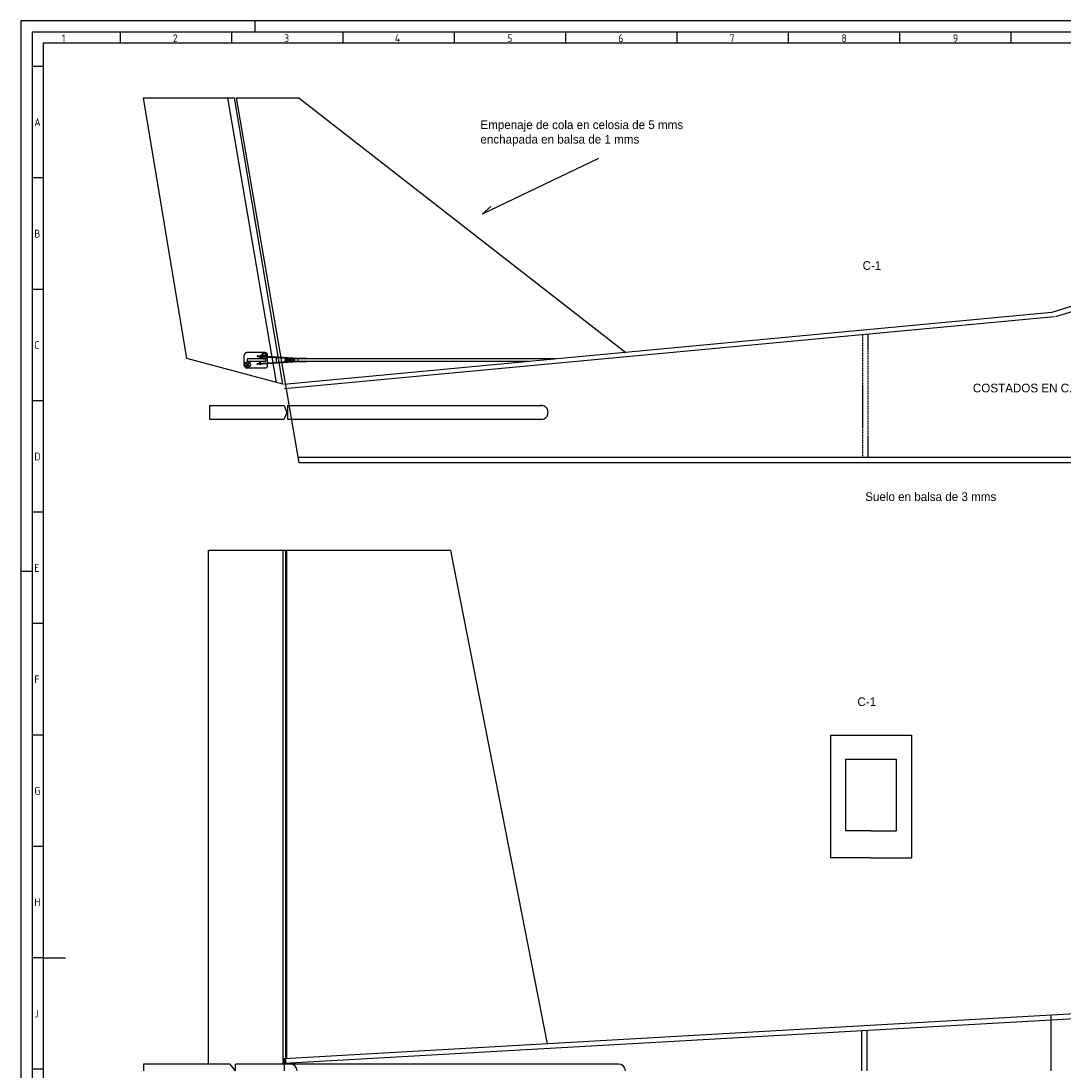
# Model space of a CAD drawing. Extents: x 808 to 1997, y 328 to 1169.
# Tile 2 of 6: x 808 to 1276, y 698 to 1169. Entities that reach past the tile are written whole.
import ezdxf
from ezdxf.enums import TextEntityAlignment as Align

# ---------------------------------------------------------------- set-up
doc = ezdxf.new("R2010")
doc.units = 0
doc.header["$MEASUREMENT"] = 0
doc.linetypes.add('DASHED', pattern=[0.75, 0.5, -0.25])
doc.layers.get('0').update_dxf_attribs({"linetype": 'CONTINUOUS'})
for name, color, linetype in [('025', 1, 'CONTINUOUS'), ('035', 5, 'CONTINUOUS'), ('05', 6, 'CONTINUOUS'), ('07', 7, 'CONTINUOUS')]:
    doc.layers.add(name, color=color, linetype=linetype)
doc.styles.add('ISO_PROPORTIONAL', font='isocp.shx')

# ---------------------------------------------------------------- blocks, each defined once
blk = doc.blocks.new('DIN_A0_TITLE_BLOCK')
at = {"layer": '035'}
for p, q in [((1189, 841), (0, 841)), ((0, 841), (0, 0)), ((105, 841), (105, 836)), ((44.5, 836), (44.5, 831)), ((94.5, 836), (94.5, 831)), ((144.5, 836), (144.5, 831)), ((194.5, 836), (194.5, 831)), ((244.5, 836), (244.5, 831)), ((294.5, 836), (294.5, 831)), ((344.5, 836), (344.5, 831)), ((394.5, 836), (394.5, 831)), ((444.5, 836), (444.5, 831)), ((9.98, 820.54), (5, 820.54)), ((9.98, 770.54), (5, 770.54)), ((9.98, 720.54), (5, 720.54)), ((9.98, 670.54), (5, 670.54)), ((9.98, 620.54), (5, 620.54)), ((0, 594), (5, 594)), ((10, 570.5), (5.02, 570.5)), ((10, 520.5), (5, 520.5)), ((10, 470.5), (5.02, 470.5)), ((10, 420.5), (5.02, 420.5)), ((10, 370.5), (5.02, 370.5))]:
    blk.add_line(p, q, dxfattribs=at)
blk.add_lwpolyline([(10, 10), (1179, 10), (1179, 831), (10, 831)], close=True, dxfattribs=at)
at = {"layer": '07'}
blk.add_line((10, 420.5), (20, 420.5), dxfattribs=at)
blk.add_lwpolyline([(5, 5), (1184, 5), (1184, 836), (5, 836)], close=True, dxfattribs=at)
at = {"layer": '025', "style": 'ISO_PROPORTIONAL'}
for tag, p in [('MAßSTAB', (1107.39, 60.81)), ('BEARBEIT.', (1057.46, 40.71)), ('NAME', (1073.72, 40.71)), ('GEPRÜFT', (1057.46, 36.46)), ('NAME', (1073.72, 36.46))]:
    blk.add_attdef(tag, p, '', height=2.5, dxfattribs=at)
at = {"layer": '035', "style": 'ISO_PROPORTIONAL'}
for s, p in [('1', (18.31, 831.5)), ('2', (68.23, 831.5)), ('3', (118.18, 831.5)), ('4', (167.88, 831.5)), ('5', (218.34, 831.5)), ('6', (268.19, 831.5)), ('7', (318.17, 831.5)), ('8', (368.42, 831.5)), ('9', (418.46, 831.5)), ('A', (6, 793.79)), ('B', (6, 743.79)), ('C', (6, 693.79)), ('D', (6, 643.79)), ('E', (6.02, 593.75)), ('F', (6.02, 543.75)), ('G', (6.02, 493.75)), ('H', (6.02, 443.75)), ('J', (6.02, 393.75))]:
    blk.add_text(s, height=3.5, dxfattribs=at).set_placement(p)
at = {"layer": '05', "style": 'ISO_PROPORTIONAL'}
for tag, p in [('BENENNUNG', (1134.59, 37.21)), ('ZEICHNUNGSNUMMER', (1128.25, 20.32))]:
    blk.add_attdef(tag, text='', height=5, dxfattribs=at).set_placement(p, align=Align.MIDDLE)

msp = doc.modelspace()

# ---------------------------------------------------------------- linework, layer by layer
for p, q in [((882.33, 1018), (862.87, 1134.99)), ((862.87, 1134.99), (903.82, 1134.99)), ((922.63, 1007.23), (900.7, 1134.99)), ((925.51, 1006.46), (903.82, 1134.99)), ((932.87, 971.19), (904.6, 1134.99)), ((904.6, 1134.99), (932.68, 1134.99)), ((932.68, 1134.99), (1079.55, 1020.74)), ((1067.23, 1107.69), (1014.97, 1082.73)), ((1014.97, 1082.73), (1018.87, 1086.24)), ((1380.01, 1072.59), (1270.81, 1038.66)), ((1380.01, 1070.15), (1272.37, 1036.71)), ((1270.81, 1038.66), (925.92, 1006.35)), ((1271.98, 1036.71), (926.24, 1004.32)), ((925.51, 1006.46), (882.33, 1018)), ((908.11, 1014.87), (908.11, 1019.55)), ((917.47, 1020.72), (909.28, 1020.72)), ((913.96, 1019.16), (913.96, 1018.77)), ((932.29, 1017.99), (913.96, 1019.16)), ((929.5, 1017.78), (913.96, 1018.77)), ((915.13, 1019.21), (915.13, 1019.08)), ((915.52, 1019.19), (915.13, 1019.21)), ((915.13, 1018.69), (915.13, 1017.77)), ((915.52, 1019.19), (915.52, 1019.06)), ((915.52, 1018.67), (915.52, 1017.77)), ((916.5, 1018.61), (916.38, 1018.49)), ((916.38, 1018.49), (916.5, 1018.37)), ((916.51, 1019.63), (916.39, 1019.51)), ((916.89, 1019), (916.39, 1019.51)), ((916.73, 1018.59), (916.5, 1018.37)), ((917.02, 1019.12), (916.51, 1019.63)), ((916.89, 1019), (916.87, 1018.97)), ((917.48, 1019.59), (917.02, 1019.12)), ((917.61, 1019.47), (917.14, 1019)), ((917.18, 1018.95), (917.14, 1019)), ((917.49, 1018.41), (917.34, 1018.55)), ((917.48, 1019.59), (917.6, 1019.47)), ((917.61, 1018.53), (917.49, 1018.41)), ((917.61, 1018.53), (917.6, 1018.54)), ((918.64, 1018.86), (918.64, 1019.55)), ((918.64, 1015.95), (918.64, 1018.47)), ((922.54, 1018.22), (922.54, 1016.2)), ((929.17, 1017.99), (929.17, 1016.43)), ((932.27, 1017.99), (932.27, 1016.43)), ((936.19, 1017.99), (932.29, 1017.99)), ((909.55, 1015.24), (909.04, 1014.73)), ((909.04, 1014.72), (909.16, 1014.6)), ((909.17, 1015.87), (909.05, 1015.75)), ((909.55, 1015.24), (909.05, 1015.75)), ((909.68, 1015.12), (909.16, 1014.6)), ((909.68, 1015.36), (909.17, 1015.87)), ((917.47, 1013.7), (909.28, 1013.7)), ((909.67, 1016.64), (909.67, 1017.78)), ((917.86, 1017.77), (909.67, 1017.77)), ((917.86, 1016.65), (909.67, 1016.65)), ((910.14, 1015.83), (909.68, 1015.36)), ((910.15, 1014.64), (909.68, 1015.12)), ((910.27, 1015.71), (909.8, 1015.24)), ((910.27, 1014.76), (909.8, 1015.24)), ((910.14, 1015.83), (910.26, 1015.71)), ((910.27, 1014.77), (910.15, 1014.64)), ((929.5, 1016.64), (913.96, 1015.65)), ((932.29, 1016.43), (913.96, 1015.26)), ((913.96, 1015.26), (913.96, 1015.65)), ((915.13, 1015.72), (915.13, 1016.65)), ((915.13, 1015.21), (915.13, 1015.33)), ((915.52, 1015.23), (915.13, 1015.21)), ((915.52, 1015.75), (915.52, 1016.65)), ((915.52, 1015.23), (915.52, 1015.36)), ((917.86, 1016.65), (917.86, 1017.77)), ((918.64, 1014.87), (918.64, 1015.56)), ((926.81, 1017.77), (926.53, 1017.56)), ((926.53, 1016.86), (926.53, 1017.56)), ((926.81, 1016.65), (926.53, 1016.86)), ((926.83, 1017.77), (926.83, 1016.65)), ((929.17, 1017.77), (926.83, 1017.77)), ((929.17, 1016.65), (926.83, 1016.65)), ((927.22, 1017.77), (927.22, 1016.65)), ((927.22, 1017.77), (927.22, 1016.65)), ((927.61, 1017.77), (927.61, 1016.65)), ((928, 1017.77), (928, 1016.65)), ((928.39, 1017.77), (928.39, 1016.65)), ((928.78, 1017.77), (928.78, 1016.65)), ((932.68, 1017.78), (929.17, 1017.78)), ((929.17, 1016.64), (929.17, 1017.78)), ((932.68, 1016.64), (929.17, 1016.64)), ((929.56, 1016.64), (929.56, 1017.78)), ((929.95, 1016.64), (929.95, 1017.78)), ((930.34, 1016.82), (930.34, 1017.6)), ((930.73, 1016.64), (930.73, 1017.78)), ((936.19, 1016.43), (932.29, 1016.43)), ((1047.91, 1017.78), (932.68, 1017.78)), ((1035.78, 1016.64), (932.68, 1016.64)), ((892.51, 996.93), (926.05, 996.93)), ((892.51, 996.93), (892.51, 990.69)), ((926.05, 996.93), (927.22, 993.81)), ((927.61, 996.93), (927.61, 990.69)), ((927.61, 996.93), (1041.88, 996.93)), ((892.51, 990.69), (926.05, 990.69)), ((927.22, 993.81), (926.05, 990.69)), ((927.61, 990.69), (1041.88, 990.69)), ((1598.41, 973.53), (932.4, 973.53)), ((1598.41, 971.19), (932.87, 971.19)), ((892.12, 701.31), (892.12, 931.8)), ((1000.79, 931.8), (892.12, 931.8)), ((925.66, 701.31), (925.66, 931.8)), ((926.83, 701.31), (926.83, 931.8)), ((927.27, 703.65), (927.27, 931.8)), ((1000.79, 931.8), (1044.22, 710.39)), ((1377.28, 729.39), (926.05, 703.65)), ((1377.28, 727.05), (926.05, 701.52)), ((1270.42, 698.19), (1270.42, 723.29)), ((926.05, 703.65), (926.05, 698.19)), ((901.87, 701.31), (862.87, 701.31)), ((862.87, 701.31), (862.87, 698.19)), ((904.21, 698.19), (901.87, 701.31)), ((904.21, 698.19), (904.21, 701.31)), ((926.05, 701.31), (904.21, 701.31)), ((1076.2, 701.31), (926.05, 701.31))]:
    msp.add_line(p, q)
at = {"color": 5, "linetype": 'DASHED'}
for p, q in [((1185.79, 1028.64), (1185.79, 973.53)), ((1188.13, 1028.85), (1188.13, 973.53))]:
    msp.add_line(p, q, dxfattribs=at)
at = {"color": 5}
for p, q in [((1171.31, 848.98), (1171.31, 793.87)), ((1171.31, 848.98), (1207.73, 848.98)), ((1207.73, 848.98), (1207.73, 793.87)), ((1178.04, 838.12), (1200.9, 838.12)), ((1178.04, 838.12), (1178.04, 805.98)), ((1200.9, 838.12), (1200.9, 805.98)), ((1189.47, 805.98), (1178.04, 805.98)), ((1189.47, 805.98), (1200.9, 805.98)), ((1189.52, 793.87), (1171.31, 793.87)), ((1189.52, 793.87), (1207.73, 793.87)), ((1185.45, 698.19), (1185.45, 716.2)), ((1187.79, 698.19), (1187.79, 716.33))]:
    msp.add_line(p, q, dxfattribs=at)
msp.add_lwpolyline([(817.9, 338.47), (1799.7, 338.47), (1799.7, 393.72), (1986.9, 393.72), (1986.9, 1159.47), (817.9, 1159.47)], close=True)
msp.add_circle((909.67, 1015.26), 1.23)
for centre, radius, start, end in [((909.48, 1019.35), 1.38, 98.1301, 171.8699), ((917.01, 1019.02), 1.23, 353.6195, 179.0761), ((917.01, 1019.02), 1.23, 197.6437, 335.0518), ((917.28, 1019.35), 1.38, 8.1301, 81.8699), ((909.48, 1015.06), 1.38, 188.1301, 261.8699), ((917.28, 1015.06), 1.38, 278.1301, 351.8699), ((1041.49, 993.81), 3.14, 262.875, 97.125), ((928.78, 698.19), 3.12, 0, 90), ((1076.2, 698.19), 3.12, 0, 90)]:
    msp.add_arc(centre, radius, start, end)

# ---------------------------------------------------------------- block references
msp.add_blockref('DIN_A0_TITLE_BLOCK', (807.9, 328.47))

# ---------------------------------------------------------------- texts
for s, p in [('Empenaje de cola en celosia de 5 mms ', (1014.19, 1120.95)), ('enchapada en balsa de 1 mms', (1014.19, 1114.45)), ('COSTADOS EN C.P. DE 3 MMS', (1235.32, 1002.78)), ('Suelo en balsa de 3 mms', (1186.96, 954.03))]:
    msp.add_text(s, height=3.9).set_placement(p)
at = {"color": 1}
for p in [(1185.79, 1057.77), (1183.45, 861.99)]:
    msp.add_text('C-1', height=3.9, dxfattribs=at).set_placement(p)

doc.saveas('drawing.dxf')
